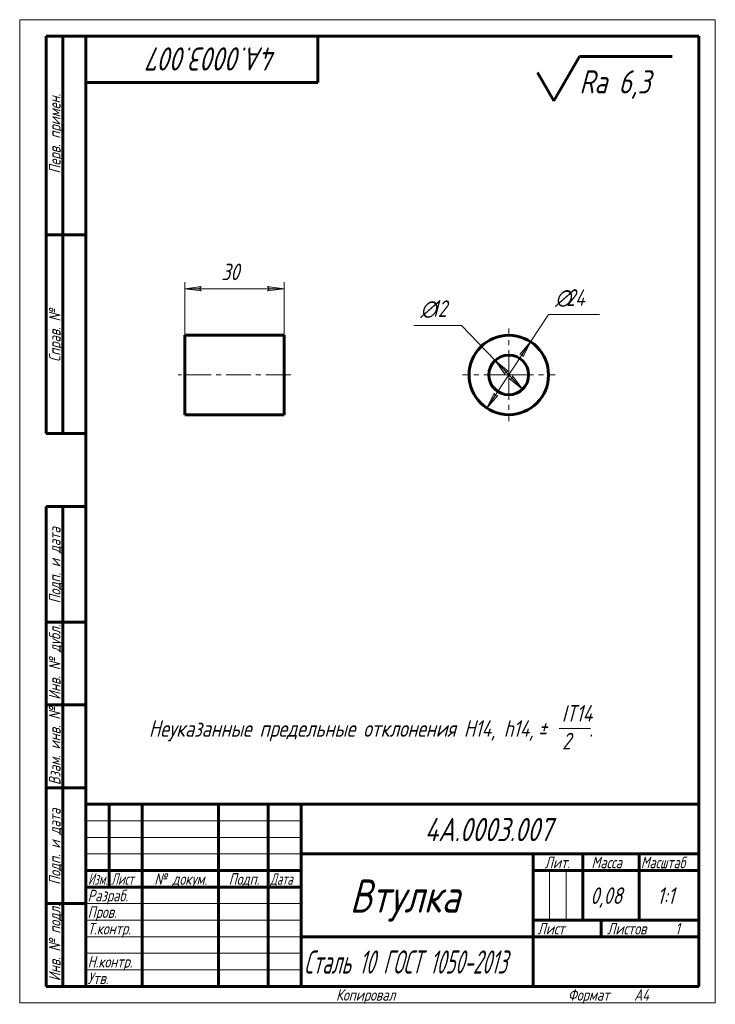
# Model space of a CAD drawing. Header units: millimetres. Extents: x 0 to 210, y 0 to 297.
import ezdxf

# ---------------------------------------------------------------- set-up
doc = ezdxf.new("R2010")
doc.units = ezdxf.units.MM
for name, pattern in [('K5LT_AXLED', [12, 7.5, -1.5, 1.5, -1.5]), ('K5LT_BASIC', [0]), ('K5LT_THIN', [0])]:
    doc.linetypes.add(name, pattern=pattern)
doc.layers.add('Системный слой', color=7, linetype='Continuous')
doc.layers.add('Системный слой (1)', color=7, linetype='Continuous', true_color=0x6c6c6c)
doc.styles.add('KDIMTEXTSTYLE', font='GOST_AU.SHX', dxfattribs={"width": 0.96, "oblique": 15, "height": 5})
doc.styles.add('KTEXTSTYLE', font='GOST_AU.SHX', dxfattribs={"width": 0.96, "height": 5})
doc.dimstyles.new('KDIMSTYLE (1.00)', dxfattribs={"dimtxt": 5, "dimasz": 1, "dimexe": 2, "dimexo": 0, "dimgap": 1, "dimtad": 1, "dimtxsty": 'KDIMTEXTSTYLE', "dimsah": 1, "dimcen": 0, "dimdle": 1, "dimadec": 0, "dimazin": 0, "dimtfac": 0.667, "dimtmove": 0, "dimatfit": 3, "dimfxl": 1, "dimtvp": 1, "dimtolj": 1, "dimtzin": 0, "dimarcsym": 0})

# ---------------------------------------------------------------- blocks, each defined once
blk = doc.blocks.new('U0')
at = {"layer": 'Системный слой (1)', "color": 150, "linetype": 'K5LT_BASIC', "lineweight": 60, "true_color": 0x0080ff}
for p, q in [((49.82, 201.69), (49.82, 189.69)), ((49.82, 189.69), (49.82, 177.69))]:
    blk.add_line(p, q, dxfattribs=at)
blk = doc.blocks.new('U1')
at = {"layer": 'Системный слой (1)', "color": 150, "linetype": 'K5LT_BASIC', "lineweight": 60, "true_color": 0x0080ff}
for p, q in [((79.82, 201.69), (79.82, 189.69)), ((79.82, 189.69), (79.82, 177.69))]:
    blk.add_line(p, q, dxfattribs=at)
blk = doc.blocks.new('D0')
at = {"layer": 'Системный слой (1)'}
for points in [[(54.32, 215.73), (54.82, 216.38), (49.82, 215.73), (54.82, 215.07)], [(74.82, 215.07), (79.82, 215.73), (74.82, 216.38), (75.32, 215.73)]]:
    blk.add_hatch(color=7, dxfattribs=at).paths.add_polyline_path(points)
at = {"layer": 'Системный слой (1)', "color": 7, "linetype": 'K5LT_THIN', "lineweight": 18}
for p, q in [((49.82, 201.69), (49.82, 217.73)), ((79.82, 201.69), (79.82, 217.73)), ((49.82, 215.73), (54.82, 216.38)), ((54.82, 215.07), (49.82, 215.73)), ((54.82, 216.38), (54.32, 215.73)), ((54.32, 215.73), (54.82, 215.07)), ((75.32, 215.73), (74.82, 216.38)), ((74.82, 216.38), (79.82, 215.73)), ((79.82, 215.73), (74.82, 215.07)), ((74.82, 215.07), (75.32, 215.73))]:
    blk.add_line(p, q, dxfattribs=at)
blk.add_wipeout([(60.87, 216.73), (60.87, 224.11), (68.46, 224.11), (68.46, 216.73)]).dxf.layer = 'Системный слой (1)'
blk.add_line((79.82, 215.73), (49.82, 215.73), dxfattribs=at)
at = {"layer": 'Системный слой (1)', "color": 7, "insert": (60.87, 223.31), "char_height": 5, "attachment_point": 1, "style": 'KTEXTSTYLE'}
blk.add_mtext('\\H5.0;\\W1.000;\\Q15;\\Q15;\\W0.965;30', dxfattribs=at)
blk = doc.blocks.new('KDIMARROW_01')
at = {"layer": 'Системный слой'}
blk.add_hatch(color=0, dxfattribs=at).paths.add_polyline_path([(0, 0), (-5, 0.66), (-4.5, 0), (-5, -0.66)])
at = {"layer": 'Системный слой', "color": 0, "linetype": 'K5LT_THIN', "lineweight": 18}
for p, q in [((-4.5, 0), (-5, 0.66)), ((-5, 0.66), (0, 0)), ((0, 0), (-5, -0.66)), ((-5, -0.66), (-4.5, 0)), ((0, 0), (-1, 0))]:
    blk.add_line(p, q, dxfattribs=at)
blk = doc.blocks.new('D1')
at = {"layer": 'Системный слой (1)'}
for points in [[(152.04, 195.18), (154.24, 199.72), (150.94, 195.9), (151.77, 195.96)], [(141.07, 179.66), (144.36, 183.48), (143.54, 183.42), (143.26, 184.2)]]:
    blk.add_hatch(color=7, dxfattribs=at).paths.add_polyline_path(points)
at = {"layer": 'Системный слой (1)', "color": 7, "linetype": 'K5LT_THIN', "lineweight": 18}
for p, q in [((154.24, 199.72), (159.65, 207.97)), ((141.07, 179.66), (154.24, 199.72)), ((150.94, 195.9), (154.24, 199.72)), ((154.24, 199.72), (152.04, 195.18)), ((151.77, 195.96), (150.94, 195.9)), ((152.04, 195.18), (151.77, 195.96)), ((141.07, 179.66), (143.26, 184.2)), ((144.36, 183.48), (141.07, 179.66)), ((143.26, 184.2), (143.54, 183.42)), ((143.54, 183.42), (144.36, 183.48))]:
    blk.add_line(p, q, dxfattribs=at)
blk.add_wipeout([(161.65, 208.97), (161.65, 216.36), (172.54, 216.36), (172.54, 208.97)]).dxf.layer = 'Системный слой (1)'
blk.add_line((159.65, 207.97), (175, 207.97), dxfattribs=at)
at = {"layer": 'Системный слой (1)', "color": 7, "char_height": 5, "attachment_point": 1, "style": 'KTEXTSTYLE'}
for s, insert in [('\\H5.0;\\W1.000;\\Q15;\\Q15;\\W0.965;∅', (161.65, 215.56)), ('\\H5.0;\\W1.000;\\Q15;\\Q15;\\W0.965;24', (164.96, 215.56))]:
    blk.add_mtext(s, dxfattribs=dict(at, insert=insert))
blk = doc.blocks.new('D2')
at = {"layer": 'Системный слой (1)'}
for points in [[(147.44, 190.87), (143.51, 194.03), (146.49, 189.96), (146.62, 190.78)], [(151.8, 185.35), (148.82, 189.42), (148.69, 188.61), (147.87, 188.51)]]:
    blk.add_hatch(color=7, dxfattribs=at).paths.add_polyline_path(points)
at = {"layer": 'Системный слой (1)', "color": 7, "linetype": 'K5LT_THIN', "lineweight": 18}
for p, q in [((143.51, 194.03), (133.4, 204.62)), ((143.51, 194.03), (147.44, 190.87)), ((146.49, 189.96), (143.51, 194.03)), ((151.8, 185.35), (143.51, 194.03)), ((146.62, 190.78), (146.49, 189.96)), ((147.44, 190.87), (146.62, 190.78)), ((147.87, 188.51), (148.69, 188.61)), ((151.8, 185.35), (147.87, 188.51)), ((148.69, 188.61), (148.82, 189.42)), ((148.82, 189.42), (151.8, 185.35))]:
    blk.add_line(p, q, dxfattribs=at)
blk.add_wipeout([(120.98, 205.62), (120.98, 213), (130.98, 213), (130.98, 205.62)]).dxf.layer = 'Системный слой (1)'
blk.add_line((133.4, 204.62), (118.98, 204.62), dxfattribs=at)
at = {"layer": 'Системный слой (1)', "color": 7, "char_height": 5, "attachment_point": 1, "style": 'KTEXTSTYLE'}
for s, insert in [('\\H5.0;\\W1.000;\\Q15;\\Q15;\\W0.965;∅', (120.98, 212.21)), ('\\H5.0;\\W1.000;\\Q15;\\Q15;\\W0.965;12', (124.29, 212.21))]:
    blk.add_mtext(s, dxfattribs=dict(at, insert=insert))
blk = doc.blocks.new('U2')
at = {"layer": 'Системный слой (1)', "color": 30, "linetype": 'K5LT_AXLED', "lineweight": 18, "true_color": 0xff8000}
for q in [(147.65, 203.69), (133.65, 189.69), (161.65, 189.69), (147.65, 175.69)]:
    blk.add_line((147.65, 189.69), q, dxfattribs=at)
blk = doc.blocks.new('U3')
at = {"color": 7, "linetype": 'K5LT_THIN', "lineweight": 18}
for p, q in [((0, 0), (0, 297)), ((0, 297), (210, 297)), ((210, 297), (210, 0)), ((20, 55), (85, 55)), ((20, 50), (85, 50)), ((20, 45), (85, 45)), ((159.96, 25), (159.96, 40)), ((164.98, 25), (164.98, 40)), ((20, 30), (85, 30)), ((20, 25), (85, 25)), ((20, 20), (85, 20)), ((20, 15), (85, 15)), ((20, 10), (85, 10)), ((210, 0), (0, 0))]:
    blk.add_line(p, q, dxfattribs=at)
at = {"color": 150, "linetype": 'K5LT_BASIC', "lineweight": 60, "true_color": 0x0080ff}
for p, q in [((8, 172), (8, 292)), ((20, 292), (8, 292)), ((13, 172), (13, 292)), ((20, 5), (20, 292)), ((20, 292), (205, 292)), ((90, 292), (90, 278)), ((205, 292), (205, 5)), ((90, 278), (20, 278)), ((20, 232), (8, 232)), ((20, 172), (8, 172)), ((8, 5), (8, 150)), ((20, 150), (8, 150)), ((13, 5), (13, 150)), ((20, 115), (8, 115)), ((20, 90), (8, 90)), ((20, 65), (8, 65)), ((20, 60), (205, 60)), ((20, 5), (20, 60)), ((27, 35), (27, 60)), ((37, 5), (37, 60)), ((60, 5), (60, 60)), ((75, 5), (75, 60)), ((85, 5), (85, 60)), ((85, 45), (205, 45)), ((155, 5), (155, 45)), ((170, 25), (170, 45)), ((187, 25), (187, 45)), ((20, 40), (85, 40)), ((155, 40), (170, 40)), ((170, 40), (205, 40)), ((20, 35), (85, 35)), ((20, 30), (8, 30)), ((155, 25), (205, 25)), ((175.57, 20), (175.57, 25)), ((85, 20), (155, 20)), ((155, 20), (205, 20)), ((20, 5), (8, 5)), ((205, 5), (20, 5))]:
    blk.add_line(p, q, dxfattribs=at)
at = {"color": 7, "attachment_point": 1, "style": 'KTEXTSTYLE'}
for s, insert, char_height, rotation in [('\\H5.0;\\W1.000;\\Q15;\\Q15;\\W0.965;\\H7.00;4А.0003.007', (77.76, 281.64), 7, 180), ('\\H5.0;\\W1.000;\\Q15;\\Q15;\\W0.965;\\H3.50;Перв. примен.', (8.82, 250.52), 3.5, 90), ('\\H5.0;\\W1.000;\\Q15;\\Q15;\\W0.965;\\H3.50;Справ. №', (8.82, 193.63), 3.5, 90), ('\\H5.0;\\W1.000;\\Q15;\\Q15;\\W0.965;\\H3.50;Подп. и дата', (8.82, 120.66), 3.5, 90), ('\\H5.0;\\W1.000;\\Q15;\\Q15;\\W0.965;\\H3.50;Инв. № дубл.', (8.82, 91.57), 3.5, 90), ('\\H5.0;\\W1.000;\\Q15;\\Q15;\\W0.965;\\H3.50;Взам. инв. №', (8.82, 65.8), 3.5, 90), ('\\H5.0;\\W1.000;\\Q15;\\Q15;\\W0.965;\\H3.50;Подп. и дата', (8.82, 35.66), 3.5, 90), ('\\H5.0;\\W1.000;\\Q15;\\Q15;\\W0.965;\\H3.50;Инв. № подл.', (8.82, 6.57), 3.5, 90)]:
    blk.add_mtext(s, dxfattribs=dict(at, insert=insert, char_height=char_height, rotation=rotation))
for s, insert, char_height in [('\\H5.0;\\W1.000;\\Q15;\\Q15;\\W0.965;\\H7.00;4А.0003.007', (122.24, 55.86), 7), ('\\H5.0;\\W1.000;\\Q15;\\Q15;\\W0.965;\\H3.50;Лит.', (158.47, 44.18), 3.5), ('\\H5.0;\\W1.000;\\Q15;\\Q15;\\W0.965;\\H3.50;Масса', (172.58, 44.18), 3.5), ('\\H5.0;\\W1.000;\\Q15;\\Q15;\\W0.930;\\H3.50;Масштаб', (187.52, 44.18), 3.5), ('\\H5.0;\\W1.000;\\Q15;\\Q15;\\W0.784;\\H3.50;Изм.', (20.62, 39.18), 3.5), ('\\H5.0;\\W1.000;\\Q15;\\Q15;\\W0.799;\\H3.50;Лист', (27.61, 39.18), 3.5), ('\\H5.0;\\W1.000;\\Q15;\\Q15;\\W0.965;\\H3.50;№ докум.', (40.63, 39.18), 3.5), ('\\H5.0;\\W1.000;\\Q15;\\Q15;\\W0.965;\\H3.50;Подп.', (63.1, 39.18), 3.5), ('\\H5.0;\\W1.000;\\Q15;\\Q15;\\W0.799;\\H3.50;Дата', (75.61, 39.18), 3.5), ('\\H5.0;\\W1.000;\\Q15;\\Q15;\\W0.965;\\H10.00;Втулка', (99.66, 37.29), 10), ('\\H5.0;\\W1.000;\\Q15;\\Q15;\\W0.965;\\H3.50;Разраб.', (20.5, 34.18), 3.5), ('\\H5.0;\\W1.000;\\Q15;\\Q15;\\W0.965;0,08', (172.3, 34.9), 5), ('\\H5.0;\\W1.000;\\Q15;\\Q15;\\W0.965;{\\c16711680;1:1}', (192.44, 34.9), 5), ('\\H5.0;\\W1.000;\\Q15;\\Q15;\\W0.965;\\H3.50;Пров.', (20.5, 29.18), 3.5), ('\\H5.0;\\W1.000;\\Q15;\\Q15;\\W0.965;\\H3.50;Т.контр.', (20.5, 24.18), 3.5), ('\\H5.0;\\W1.000;\\Q15;\\Q15;\\W0.965;\\H3.50;Лист', (156.32, 24.18), 3.5), ('\\H5.0;\\W1.000;\\Q15;\\Q15;\\W0.965;\\H3.50;Листов', (177.36, 24.18), 3.5), ('\\H5.0;\\W1.000;\\Q15;\\Q15;\\W0.965;\\H3.50;1', (197.91, 24.18), 3.5), ('\\H5.0;\\W1.000;\\Q15;\\Q15;\\W0.705;\\H7.00;Сталь 10 ГОСТ 1050-2013', (85.84, 15.86), 7), ('\\H5.0;\\W1.000;\\Q15;\\Q15;\\W0.965;\\H3.50;Н.контр.', (20.5, 14.18), 3.5), ('\\H5.0;\\W1.000;\\Q15;\\Q15;\\W0.965;\\H3.50;Утв.', (20.5, 9.18), 3.5), ('\\H5.0;\\W1.000;\\Q15;\\Q15;\\W0.965;\\H3.50;Копировал', (95.5, 4.18), 3.5), ('\\H5.0;\\W1.000;\\Q15;\\Q15;\\W0.965;\\H3.50;Формат', (165.5, 4.18), 3.5), ('\\H5.0;\\W1.000;\\Q15;\\Q15;\\W0.965;\\H3.50;A4', (185.5, 4.18), 3.5)]:
    blk.add_mtext(s, dxfattribs=dict(at, insert=insert, char_height=char_height))
blk = doc.blocks.new('U4')
at = {"color": 7, "linetype": 'K5LT_THIN', "lineweight": 18}
blk.add_line((162.91, 82.88), (172.3, 82.88), dxfattribs=at)
at = {"color": 7, "char_height": 5, "attachment_point": 1, "style": 'KTEXTSTYLE'}
for s, insert in [('\\H5.0;\\W1.000;\\Q15;\\Q15;\\W0.965;IT14', (163.67, 89.97)), ('\\H5.0;\\W1.000;\\Q15;\\Q15;\\W0.965;Неуказанные предельные отклонения H14, h14, ', (39, 85.38)), ('\\H5.0;\\W1.000;\\Q15;\\Q15;\\W0.965;±', (156.47, 85.38)), ('\\H5.0;\\W1.000;\\Q15;\\Q15;\\W0.965; ', (159.39, 85.38)), ('\\H5.0;\\W1.000;\\Q15;\\Q15;\\W0.965;2', (163.73, 81.59)), ('\\H5.0;\\W1.000;\\Q15;\\Q15;\\W0.965;.', (171.89, 85.38))]:
    blk.add_mtext(s, dxfattribs=dict(at, insert=insert))
blk = doc.blocks.new('U5')
at = {"color": 150, "linetype": 'K5LT_BASIC', "lineweight": 60, "true_color": 0x0080ff}
for p, q in [((161.23, 272.51), (168.97, 285.91)), ((168.97, 285.91), (197, 285.91)), ((156.32, 281.01), (161.23, 272.51))]:
    blk.add_line(p, q, dxfattribs=at)
at = {"color": 7, "insert": (168.97, 281.73), "char_height": 7, "attachment_point": 1, "style": 'KTEXTSTYLE'}
blk.add_mtext('\\H5.0;\\W1.000;\\Q15;\\Q15;\\W0.965;\\H7.00;Ra 6,3', dxfattribs=at)

msp = doc.modelspace()

# ---------------------------------------------------------------- linework, layer by layer
at = {"layer": 'Системный слой (1)', "color": 150, "linetype": 'K5LT_BASIC', "lineweight": 60, "true_color": 0x0080ff}
for p, q in [((79.822, 201.69), (49.822, 201.69)), ((79.822, 177.69), (49.822, 177.69))]:
    msp.add_line(p, q, dxfattribs=at)
at = {"layer": 'Системный слой (1)', "color": 30, "linetype": 'K5LT_AXLED', "lineweight": 18, "true_color": 0xff8000}
msp.add_line((81.822, 189.69), (47.822, 189.69), dxfattribs=at)

# ---------------------------------------------------------------- block references
for name in ['U5', 'U4']:
    msp.add_blockref(name, (0, 0))
at = {"layer": 'Системный слой (1)'}
for name in ['U0', 'U1']:
    msp.add_blockref(name, (0, 0), dxfattribs=at)

# ---------------------------------------------------------------- dimensions: what is measured, and where the dimension line sits
at = {"layer": 'Системный слой (1)', "color": 7}
dim = msp.add_diameter_dim_2p(p1=(141.069, 179.658), p2=(154.237, 199.722), dimstyle='KDIMSTYLE (1.00)', override={"dimtih": 1, "dimtoh": 1, "dimpost": '\\H5.0;\\W0.965;\\Q15;<>', "dimblk1": 'KDIMARROW_01', "dimblk2": 'KDIMARROW_01', "dimclrt": 7, "dimtol": 1, "dimtp": 0, "dimtm": 0, "dimtdec": 5, "dimtmove": 1, "dimatfit": 2, "dimtolj": 1}, dxfattribs=at)
dim.commit()
dim.dimension.update_dxf_attribs({"geometry": 'D1', "text_midpoint": (161.653, 207.975), "dimtype": 163})

# ---------------------------------------------------------------- next in the draw order: dimensions: what is measured, and where the dimension line sits
dim = msp.add_linear_dim(base=(79.822, 215.727), p1=(49.822, 201.69), p2=(79.822, 201.69), angle=180, dimstyle='KDIMSTYLE (1.00)', override={"dimexo": 0, "dimpost": '\\H5.0;\\W0.965;\\Q15;<>', "dimblk1": 'KDIMARROW_01', "dimblk2": 'KDIMARROW_01', "dimse1": 0, "dimse2": 0, "dimclrt": 7, "dimtol": 1, "dimtp": 0, "dimtm": 0, "dimtdec": 5, "dimtolj": 1}, dxfattribs=at)
dim.commit()
dim.dimension.update_dxf_attribs({"geometry": 'D0', "text_midpoint": (64.822, 215.727), "dimtype": 160})
dim = msp.add_diameter_dim_2p(p1=(151.796, 185.35), p2=(143.51, 194.03), dimstyle='KDIMSTYLE (1.00)', override={"dimtih": 1, "dimtoh": 1, "dimpost": '\\H5.0;\\W0.965;\\Q15;<>', "dimblk1": 'KDIMARROW_01', "dimblk2": 'KDIMARROW_01', "dimclrt": 7, "dimtol": 1, "dimtp": 0, "dimtm": 0, "dimtdec": 5, "dimtmove": 1, "dimatfit": 2, "dimtolj": 1}, dxfattribs=at)
dim.commit()
dim.dimension.update_dxf_attribs({"geometry": 'D2', "text_midpoint": (131.4, 204.622), "dimtype": 163})

# ---------------------------------------------------------------- next in the draw order: linework, layer by layer
at = {"layer": 'Системный слой (1)', "color": 150, "linetype": 'K5LT_BASIC', "lineweight": 60, "true_color": 0x0080ff}
for radius in [12, 6]:
    msp.add_circle((147.653, 189.69), radius, dxfattribs=at)

# ---------------------------------------------------------------- next in the draw order: block references
msp.add_blockref('U3', (0, 0))
at = {"layer": 'Системный слой (1)'}
msp.add_blockref('U2', (0, 0), dxfattribs=at)

doc.saveas('drawing.dxf')
